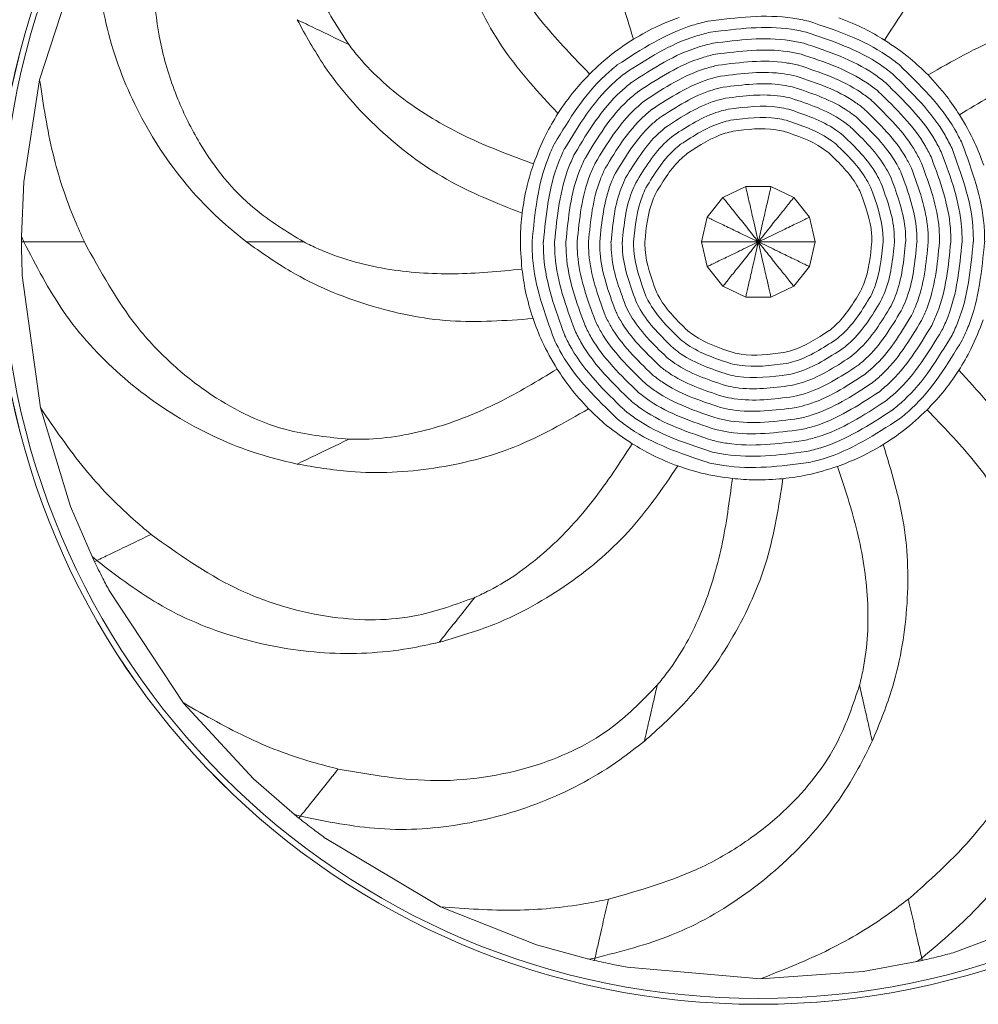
# Model space of a CAD drawing. Header units: millimetres. Extents: x -453 to 1924, y -67 to 428.
# Tile 36 of 88: x 287 to 322, y 373 to 408. Entities that reach past the tile are written whole.
import ezdxf

# ---------------------------------------------------------------- set-up
doc = ezdxf.new("R2010")
doc.units = ezdxf.units.MM

# ---------------------------------------------------------------- blocks, each defined once
blk = doc.blocks.new('Drawing View1')
at = {"color": 7, "linetype": 'Continuous', "lineweight": 18}
for p, q in [((375.586, 37.874), (374.106, 33.291)), ((374.106, 33.291), (373.544, 29.622)), ((373.458, 27.658), (373.544, 29.622)), ((399.545, 29.452), (398.726, 29.056)), ((400.455, 29.452), (399.545, 29.451)), ((401.275, 29.057), (400.455, 29.451)), ((398.725, 29.057), (398.159, 28.345)), ((401.842, 28.345), (401.274, 29.056)), ((398.158, 28.345), (397.956, 27.458)), ((402.045, 27.458), (401.841, 28.345)), ((373.458, 27.658), (373.457, 27.458)), ((373.457, 27.458), (373.543, 27.458)), ((373.458, 27.658), (373.543, 27.458)), ((397.955, 27.458), (398.159, 26.571)), ((401.842, 26.571), (402.044, 27.458)), ((373.484, 26.25), (374.139, 21.478)), ((398.158, 26.571), (398.726, 25.86)), ((401.275, 25.859), (401.841, 26.571)), ((398.725, 25.859), (399.545, 25.465)), ((400.455, 25.464), (401.274, 25.86)), ((399.545, 25.464), (400.455, 25.465)), ((374.14, 21.478), (375.225, 17.929)), ((376, 16.122), (375.225, 17.929)), ((376, 16.122), (376.164, 15.979)), ((376, 16.122), (376.086, 15.941)), ((376.164, 15.979), (376.086, 15.941)), ((376.635, 14.864), (379.295, 10.85)), ((379.295, 10.85), (381.813, 8.123)), ((383.295, 6.831), (381.813, 8.123)), ((383.295, 6.831), (383.505, 6.773)), ((383.295, 6.831), (383.451, 6.706)), ((383.451, 6.706), (383.505, 6.773)), ((384.413, 5.974), (388.551, 3.511)), ((407.078, 1.876), (411.585, 3.576)), ((388.552, 3.511), (392.003, 2.147)), ((393.899, 1.626), (392.003, 2.147)), ((393.899, 1.626), (394.113, 1.665)), ((393.899, 1.626), (394.094, 1.58)), ((394.113, 1.665), (394.094, 1.581)), ((405.711, 1.537), (403.777, 1.183)), ((405.711, 1.537), (405.887, 1.665)), ((405.711, 1.537), (405.906, 1.58)), ((405.887, 1.665), (405.906, 1.581)), ((395.278, 1.338), (400.076, 0.915)), ((400.076, 0.915), (403.777, 1.183))]:
    blk.add_line(p, q, dxfattribs=at)
for radius in [27.458, 27.457, 27.249]:
    blk.add_circle((400, 27.458), radius, dxfattribs=at)
for points, knots in [([(384.861, 46.442), (384.397, 45.336), (383.683, 43.633), (383.35, 41.221), (383.372, 38.966), (383.897, 36.643), (384.855, 35.165), (385.245, 34.562)], [0, 0, 0, 0, 0.286419, 0.440929, 0.581938, 0.829503, 1, 1, 1, 1]), ([(395.896, 45.438), (395.651, 44.844), (395.019, 43.314), (394.56, 40.672), (394.626, 37.614), (395.209, 35.71), (395.5, 34.758)], [0, 0, 0, 0, 0.174623, 0.449768, 0.72491, 1, 1, 1, 1]), ([(388.501, 41.877), (388.538, 41.235), (388.633, 39.582), (389.365, 37.003), (390.751, 34.277), (392.103, 32.814), (392.778, 32.083)], [0, 0, 0, 0, 0.174623, 0.449768, 0.72491, 1, 1, 1, 1]), ([(389.789, 40.261), (389.83, 40.072), (390.051, 39.067), (390.782, 37.34), (392.207, 35.281), (393.353, 34.093), (393.922, 33.503)], [0, 0, 0, 0, 0.073293, 0.391157, 0.697324, 1, 1, 1, 1]), ([(410.209, 40.262), (410.035, 40.18), (409.104, 39.741), (407.583, 38.644), (405.893, 36.797), (404.99, 35.415), (404.541, 34.728)], [0, 0, 0, 0, 0.073293, 0.391157, 0.697324, 1, 1, 1, 1]), ([(376.164, 38.937), (376.188, 37.971), (376.24, 35.965), (377.123, 33.071), (378.6, 30.387), (380.195, 28.563), (381.269, 27.692), (381.557, 27.458)], [0, 0, 0, 0, 0.216499, 0.4491823, 0.6818988, 0.9146518, 1, 1, 1, 1]), ([(378.123, 37.993), (378.185, 36.795), (378.28, 34.952), (379.027, 32.634), (380.026, 30.612), (381.507, 28.746), (383.011, 27.83), (383.624, 27.457)], [0, 0, 0, 0, 0.286419, 0.440929, 0.581938, 0.829503, 1, 1, 1, 1]), ([(395.5, 34.758), (395.795, 34.927), (396.324, 35.231), (396.894, 35.446), (397.147, 35.541)], [0, 0, 0, 0, 0.556807, 1, 1, 1, 1]), ([(398.186, 35.404), (399.213, 35.536), (400.434, 35.693), (401.625, 35.447), (401.815, 35.408)], [0, 0, 0, 0, 0.841056, 1, 1, 1, 1]), ([(402.902, 35.528), (403.218, 35.403), (403.785, 35.178), (404.308, 34.867), (404.541, 34.728)], [0, 0, 0, 0, 0.5568074, 1, 1, 1, 1]), ([(416.616, 35.46), (415.982, 35.567), (414.35, 35.842), (411.672, 35.702), (408.706, 34.958), (406.979, 33.965), (406.116, 33.469)], [0, 0, 0, 0, 0.174623, 0.449768, 0.72491, 1, 1, 1, 1]), ([(383.384, 35.46), (383.696, 34.898), (384.498, 33.45), (386.277, 31.444), (388.709, 29.588), (390.561, 28.857), (391.487, 28.491)], [0, 0, 0, 0, 0.174623, 0.449768, 0.72491, 1, 1, 1, 1]), ([(383.384, 35.46), (383.596, 35.358), (383.984, 35.171), (384.615, 34.867), (385.039, 34.663), (385.249, 34.562)], [0, 0, 0, 0, 0.379847, 0.692841, 1, 1, 1, 1]), ([(394.919, 33.83), (395.786, 34.395), (396.818, 35.066), (397.998, 35.361), (398.185, 35.408)], [0, 0, 0, 0, 0.841056, 1, 1, 1, 1]), ([(398.277, 35.008), (399.253, 35.133), (400.413, 35.283), (401.544, 35.049), (401.724, 35.012)], [0, 0, 0, 0, 0.841056, 1, 1, 1, 1]), ([(401.814, 35.404), (402.796, 35.077), (403.964, 34.689), (404.931, 33.951), (405.084, 33.833)], [0, 0, 0, 0, 0.841056, 1, 1, 1, 1]), ([(393.922, 33.503), (394.198, 33.764), (394.689, 34.227), (395.254, 34.597), (395.5, 34.758)], [0, 0, 0, 0, 0.563133, 1, 1, 1, 1]), ([(395.172, 33.512), (395.996, 34.049), (396.977, 34.687), (398.098, 34.967), (398.276, 35.012)], [0, 0, 0, 0, 0.841056, 1, 1, 1, 1]), ([(398.367, 34.612), (399.292, 34.731), (400.391, 34.872), (401.463, 34.651), (401.634, 34.615)], [0, 0, 0, 0, 0.841056, 1, 1, 1, 1]), ([(401.723, 35.008), (402.657, 34.697), (403.767, 34.329), (404.685, 33.627), (404.831, 33.516)], [0, 0, 0, 0, 0.841056, 1, 1, 1, 1]), ([(385.245, 34.562), (385.364, 34.41), (385.999, 33.6), (387.407, 32.362), (389.584, 31.125), (391.132, 30.552), (391.901, 30.267)], [0, 0, 0, 0, 0.073293, 0.391157, 0.697324, 1, 1, 1, 1]), ([(395.425, 33.195), (396.206, 33.703), (397.136, 34.308), (398.198, 34.573), (398.366, 34.615)], [0, 0, 0, 0, 0.841056, 1, 1, 1, 1]), ([(398.458, 34.216), (399.331, 34.328), (400.369, 34.462), (401.382, 34.252), (401.543, 34.219)], [0, 0, 0, 0, 0.841056, 1, 1, 1, 1]), ([(401.633, 34.612), (402.517, 34.318), (403.569, 33.968), (404.439, 33.304), (404.577, 33.198)], [0, 0, 0, 0, 0.841056, 1, 1, 1, 1]), ([(404.541, 34.728), (404.857, 34.517), (405.418, 34.142), (405.904, 33.674), (406.116, 33.469)], [0, 0, 0, 0, 0.563133, 1, 1, 1, 1]), ([(414.754, 34.564), (414.561, 34.566), (413.532, 34.575), (411.686, 34.246), (409.361, 33.315), (407.948, 32.462), (407.245, 32.038)], [0, 0, 0, 0, 0.073293, 0.391157, 0.697324, 1, 1, 1, 1]), ([(395.678, 32.877), (396.417, 33.357), (397.294, 33.928), (398.297, 34.179), (398.457, 34.219)], [0, 0, 0, 0, 0.841056, 1, 1, 1, 1]), ([(401.542, 34.216), (402.378, 33.938), (403.372, 33.608), (404.193, 32.98), (404.324, 32.88)], [0, 0, 0, 0, 0.841056, 1, 1, 1, 1]), ([(392.657, 30.994), (393.194, 31.88), (393.832, 32.932), (394.767, 33.71), (394.916, 33.833)], [0, 0, 0, 0, 0.841056, 1, 1, 1, 1]), ([(395.932, 32.56), (396.627, 33.012), (397.453, 33.549), (398.397, 33.785), (398.547, 33.823)], [0, 0, 0, 0, 0.841056, 1, 1, 1, 1]), ([(398.548, 33.82), (399.37, 33.925), (400.348, 34.051), (401.301, 33.854), (401.453, 33.823)], [0, 0, 0, 0, 0.8410559, 1, 1, 1, 1]), ([(401.452, 33.82), (402.239, 33.558), (403.174, 33.247), (403.948, 32.656), (404.071, 32.562)], [0, 0, 0, 0, 0.841056, 1, 1, 1, 1]), ([(405.081, 33.83), (405.825, 33.109), (406.709, 32.253), (407.259, 31.168), (407.347, 30.996)], [0, 0, 0, 0, 0.841056, 1, 1, 1, 1]), ([(392.778, 32.083), (392.97, 32.363), (393.315, 32.866), (393.736, 33.307), (393.922, 33.503)], [0, 0, 0, 0, 0.556807, 1, 1, 1, 1]), ([(393.023, 30.818), (393.533, 31.659), (394.14, 32.659), (395.028, 33.398), (395.169, 33.516)], [0, 0, 0, 0, 0.841056, 1, 1, 1, 1]), ([(396.185, 32.242), (396.837, 32.666), (397.611, 33.17), (398.497, 33.391), (398.638, 33.427)], [0, 0, 0, 0, 0.841056, 1, 1, 1, 1]), ([(398.638, 33.423), (399.409, 33.523), (400.326, 33.641), (401.22, 33.456), (401.362, 33.427)], [0, 0, 0, 0, 0.841056, 1, 1, 1, 1]), ([(401.362, 33.423), (402.099, 33.178), (402.976, 32.887), (403.702, 32.333), (403.817, 32.245)], [0, 0, 0, 0, 0.841056, 1, 1, 1, 1]), ([(404.828, 33.512), (405.535, 32.828), (406.375, 32.014), (406.898, 30.984), (406.981, 30.82)], [0, 0, 0, 0, 0.841056, 1, 1, 1, 1]), ([(406.116, 33.469), (406.346, 33.22), (406.76, 32.772), (407.096, 32.264), (407.245, 32.038)], [0, 0, 0, 0, 0.556807, 1, 1, 1, 1]), ([(374.109, 33.29), (374.244, 32.396), (374.505, 30.671), (375.143, 28.738), (375.603, 27.716), (375.719, 27.458)], [0, 0, 0, 0, 0.445572, 0.860009, 1, 1, 1, 1]), ([(393.389, 30.642), (393.873, 31.439), (394.447, 32.386), (395.289, 33.087), (395.423, 33.198)], [0, 0, 0, 0, 0.841056, 1, 1, 1, 1]), ([(396.438, 31.924), (397.047, 32.32), (397.77, 32.791), (398.597, 32.998), (398.728, 33.03)], [0, 0, 0, 0, 0.841056, 1, 1, 1, 1]), ([(398.729, 33.027), (399.449, 33.12), (400.305, 33.23), (401.139, 33.058), (401.272, 33.03)], [0, 0, 0, 0, 0.841056, 1, 1, 1, 1]), ([(401.271, 33.027), (401.96, 32.799), (402.779, 32.526), (403.456, 32.009), (403.564, 31.927)], [0, 0, 0, 0, 0.841056, 1, 1, 1, 1]), ([(404.575, 33.195), (405.244, 32.546), (406.04, 31.775), (406.536, 30.799), (406.614, 30.643)], [0, 0, 0, 0, 0.841056, 1, 1, 1, 1]), ([(393.755, 30.465), (394.212, 31.218), (394.755, 32.114), (395.55, 32.775), (395.676, 32.88)], [0, 0, 0, 0, 0.841056, 1, 1, 1, 1]), ([(396.692, 31.607), (397.257, 31.974), (397.928, 32.411), (398.696, 32.604), (398.819, 32.634)], [0, 0, 0, 0, 0.841056, 1, 1, 1, 1]), ([(398.819, 32.631), (399.488, 32.717), (400.283, 32.82), (401.058, 32.66), (401.181, 32.634)], [0, 0, 0, 0, 0.841056, 1, 1, 1, 1]), ([(401.181, 32.631), (401.821, 32.419), (402.581, 32.166), (403.21, 31.685), (403.31, 31.609)], [0, 0, 0, 0, 0.841056, 1, 1, 1, 1]), ([(404.322, 32.877), (404.954, 32.264), (405.706, 31.536), (406.174, 30.614), (406.248, 30.467)], [0, 0, 0, 0, 0.841056, 1, 1, 1, 1]), ([(394.121, 30.289), (394.551, 30.998), (395.062, 31.841), (395.811, 32.463), (395.929, 32.562)], [0, 0, 0, 0, 0.8410559, 1, 1, 1, 1]), ([(398.91, 32.235), (399.527, 32.315), (400.261, 32.409), (400.977, 32.261), (401.091, 32.238)], [0, 0, 0, 0, 0.841056, 1, 1, 1, 1]), ([(404.068, 32.56), (404.664, 31.983), (405.372, 31.297), (405.812, 30.429), (405.882, 30.291)], [0, 0, 0, 0, 0.841056, 1, 1, 1, 1]), ([(391.901, 30.267), (392.037, 30.622), (392.278, 31.253), (392.626, 31.83), (392.778, 32.083)], [0, 0, 0, 0, 0.563133, 1, 1, 1, 1]), ([(394.487, 30.113), (394.89, 30.778), (395.37, 31.568), (396.071, 32.152), (396.183, 32.245)], [0, 0, 0, 0, 0.841056, 1, 1, 1, 1]), ([(394.853, 29.937), (395.229, 30.557), (395.677, 31.295), (396.332, 31.84), (396.436, 31.927)], [0, 0, 0, 0, 0.841056, 1, 1, 1, 1]), ([(396.945, 31.289), (397.467, 31.629), (398.087, 32.032), (398.796, 32.21), (398.909, 32.238)], [0, 0, 0, 0, 0.841056, 1, 1, 1, 1]), ([(399, 31.839), (399.566, 31.912), (400.24, 31.999), (400.896, 31.863), (401.001, 31.842)], [0, 0, 0, 0, 0.841056, 1, 1, 1, 1]), ([(401.09, 32.235), (401.681, 32.039), (402.384, 31.806), (402.965, 31.362), (403.057, 31.291)], [0, 0, 0, 0, 0.841056, 1, 1, 1, 1]), ([(403.562, 31.924), (404.083, 31.419), (404.703, 30.819), (405.088, 30.059), (405.15, 29.938)], [0, 0, 0, 0, 0.841056, 1, 1, 1, 1]), ([(403.815, 32.242), (404.373, 31.701), (405.037, 31.058), (405.45, 30.244), (405.516, 30.114)], [0, 0, 0, 0, 0.841056, 1, 1, 1, 1]), ([(407.245, 32.038), (407.439, 31.711), (407.781, 31.129), (408.016, 30.497), (408.118, 30.221)], [0, 0, 0, 0, 0.563133, 1, 1, 1, 1]), ([(395.219, 29.76), (395.569, 30.337), (395.984, 31.022), (396.593, 31.528), (396.69, 31.609)], [0, 0, 0, 0, 0.841056, 1, 1, 1, 1]), ([(397.198, 30.972), (397.677, 31.283), (398.246, 31.653), (398.896, 31.816), (398.999, 31.842)], [0, 0, 0, 0, 0.841056, 1, 1, 1, 1]), ([(399.09, 31.443), (399.605, 31.509), (400.218, 31.588), (400.815, 31.465), (400.91, 31.445)], [0, 0, 0, 0, 0.841056, 1, 1, 1, 1]), ([(401, 31.839), (401.542, 31.659), (402.186, 31.445), (402.719, 31.038), (402.803, 30.973)], [0, 0, 0, 0, 0.841056, 1, 1, 1, 1]), ([(403.308, 31.607), (403.793, 31.138), (404.368, 30.58), (404.727, 29.874), (404.783, 29.762)], [0, 0, 0, 0, 0.841056, 1, 1, 1, 1]), ([(395.585, 29.584), (395.908, 30.116), (396.292, 30.749), (396.854, 31.217), (396.943, 31.291)], [0, 0, 0, 0, 0.841056, 1, 1, 1, 1]), ([(397.451, 30.654), (397.887, 30.937), (398.404, 31.274), (398.996, 31.422), (399.09, 31.445)], [0, 0, 0, 0, 0.841056, 1, 1, 1, 1]), ([(400.91, 31.443), (401.402, 31.279), (401.988, 31.085), (402.473, 30.714), (402.55, 30.656)], [0, 0, 0, 0, 0.841056, 1, 1, 1, 1]), ([(403.055, 31.289), (403.502, 30.856), (404.034, 30.341), (404.365, 29.689), (404.417, 29.585)], [0, 0, 0, 0, 0.841056, 1, 1, 1, 1]), ([(391.85, 27.458), (391.95, 28.489), (392.068, 29.714), (392.573, 30.82), (392.653, 30.996)], [0, 0, 0, 0, 0.841056, 1, 1, 1, 1]), ([(395.951, 29.408), (396.247, 29.896), (396.599, 30.476), (397.115, 30.905), (397.197, 30.973)], [0, 0, 0, 0, 0.841056, 1, 1, 1, 1]), ([(402.802, 30.972), (403.212, 30.574), (403.699, 30.102), (404.003, 29.504), (404.051, 29.409)], [0, 0, 0, 0, 0.841056, 1, 1, 1, 1]), ([(407.343, 30.994), (407.7, 30.022), (408.125, 28.867), (408.15, 27.651), (408.154, 27.458)], [0, 0, 0, 0, 0.841056, 1, 1, 1, 1]), ([(392.256, 27.458), (392.351, 28.437), (392.463, 29.602), (392.943, 30.653), (393.019, 30.82)], [0, 0, 0, 0, 0.841056, 1, 1, 1, 1]), ([(392.662, 27.458), (392.752, 28.386), (392.859, 29.489), (393.313, 30.485), (393.385, 30.643)], [0, 0, 0, 0, 0.841056, 1, 1, 1, 1]), ([(396.317, 29.232), (396.586, 29.676), (396.907, 30.204), (397.375, 30.594), (397.45, 30.656)], [0, 0, 0, 0, 0.841056, 1, 1, 1, 1]), ([(402.549, 30.654), (402.922, 30.293), (403.365, 29.863), (403.641, 29.319), (403.685, 29.233)], [0, 0, 0, 0, 0.841056, 1, 1, 1, 1]), ([(406.611, 30.642), (406.933, 29.767), (407.315, 28.726), (407.338, 27.632), (407.342, 27.458)], [0, 0, 0, 0, 0.841056, 1, 1, 1, 1]), ([(406.977, 30.818), (407.316, 29.895), (407.72, 28.797), (407.744, 27.642), (407.748, 27.458)], [0, 0, 0, 0, 0.841056, 1, 1, 1, 1]), ([(391.487, 28.491), (391.539, 28.827), (391.631, 29.43), (391.818, 30.01), (391.901, 30.267)], [0, 0, 0, 0, 0.556807, 1, 1, 1, 1]), ([(393.069, 27.458), (393.153, 28.335), (393.254, 29.377), (393.683, 30.317), (393.752, 30.467)], [0, 0, 0, 0, 0.841056, 1, 1, 1, 1]), ([(393.475, 27.458), (393.555, 28.283), (393.65, 29.264), (394.054, 30.15), (394.118, 30.291)], [0, 0, 0, 0, 0.8410559, 1, 1, 1, 1]), ([(405.879, 30.289), (406.165, 29.511), (406.505, 28.586), (406.525, 27.613), (406.529, 27.458)], [0, 0, 0, 0, 0.841056, 1, 1, 1, 1]), ([(406.245, 30.465), (406.549, 29.639), (406.91, 28.656), (406.932, 27.622), (406.935, 27.458)], [0, 0, 0, 0, 0.841056, 1, 1, 1, 1]), ([(393.881, 27.458), (393.956, 28.232), (394.045, 29.152), (394.424, 29.982), (394.484, 30.114)], [0, 0, 0, 0, 0.841056, 1, 1, 1, 1]), ([(394.287, 27.458), (394.357, 28.18), (394.44, 29.039), (394.794, 29.815), (394.85, 29.938)], [0, 0, 0, 0, 0.841056, 1, 1, 1, 1]), ([(405.147, 29.937), (405.397, 29.255), (405.695, 28.446), (405.713, 27.593), (405.716, 27.458)], [0, 0, 0, 0, 0.841056, 1, 1, 1, 1]), ([(405.513, 30.113), (405.781, 29.383), (406.1, 28.516), (406.119, 27.603), (406.122, 27.458)], [0, 0, 0, 0, 0.8410559, 1, 1, 1, 1]), ([(394.694, 27.458), (394.759, 28.129), (394.836, 28.927), (395.164, 29.647), (395.217, 29.762)], [0, 0, 0, 0, 0.841056, 1, 1, 1, 1]), ([(395.1, 27.458), (395.16, 28.078), (395.231, 28.814), (395.534, 29.48), (395.583, 29.585)], [0, 0, 0, 0, 0.841056, 1, 1, 1, 1]), ([(399.545, 29.452), (399.546, 29.447), (399.548, 29.437), (399.57, 29.34), (399.624, 29.105), (399.7, 28.772), (399.782, 28.413), (399.877, 27.998), (399.95, 27.678), (400, 27.458), (400, 27.458)], [0, 0, 0, 0, 0.052633, 0.118039, 0.225876, 0.449947, 0.581479, 0.712946, 0.999958, 1, 1, 1, 1]), ([(400.455, 29.452), (400.454, 29.447), (400.452, 29.437), (400.43, 29.34), (400.376, 29.105), (400.3, 28.772), (400.218, 28.413), (400.123, 27.998), (400.05, 27.678), (400, 27.458), (400, 27.458)], [0, 0, 0, 0, 0.052633, 0.118039, 0.225876, 0.449947, 0.581479, 0.712946, 0.999958, 1, 1, 1, 1]), ([(404.415, 29.584), (404.63, 29), (404.885, 28.305), (404.9, 27.574), (404.903, 27.458)], [0, 0, 0, 0, 0.841056, 1, 1, 1, 1]), ([(404.781, 29.76), (405.014, 29.128), (405.29, 28.375), (405.307, 27.584), (405.309, 27.458)], [0, 0, 0, 0, 0.841056, 1, 1, 1, 1]), ([(395.506, 27.458), (395.561, 28.026), (395.626, 28.702), (395.905, 29.312), (395.949, 29.409)], [0, 0, 0, 0, 0.841056, 1, 1, 1, 1]), ([(395.912, 27.458), (395.962, 27.975), (396.022, 28.59), (396.275, 29.144), (396.315, 29.233)], [0, 0, 0, 0, 0.841056, 1, 1, 1, 1]), ([(403.683, 29.232), (403.862, 28.744), (404.075, 28.165), (404.088, 27.555), (404.09, 27.458)], [0, 0, 0, 0, 0.841056, 1, 1, 1, 1]), ([(404.049, 29.408), (404.246, 28.872), (404.48, 28.235), (404.494, 27.565), (404.496, 27.458)], [0, 0, 0, 0, 0.841056, 1, 1, 1, 1]), ([(398.725, 29.057), (398.728, 29.053), (398.735, 29.045), (398.796, 28.967), (398.947, 28.779), (399.159, 28.512), (399.389, 28.224), (399.655, 27.891), (399.86, 27.634), (400, 27.458), (400, 27.458)], [0, 0, 0, 0, 0.052633, 0.118039, 0.225876, 0.449947, 0.581479, 0.712946, 0.999958, 1, 1, 1, 1]), ([(401.275, 29.057), (401.272, 29.053), (401.265, 29.045), (401.204, 28.967), (401.053, 28.779), (400.841, 28.512), (400.611, 28.224), (400.345, 27.891), (400.14, 27.634), (400, 27.458), (400, 27.458)], [0, 0, 0, 0, 0.052633, 0.118039, 0.225876, 0.449947, 0.581479, 0.712946, 0.999958, 1, 1, 1, 1]), ([(391.485, 26.475), (391.453, 26.854), (391.396, 27.526), (391.459, 28.198), (391.487, 28.491)], [0, 0, 0, 0, 0.563133, 1, 1, 1, 1]), ([(398.158, 28.345), (398.162, 28.343), (398.172, 28.339), (398.261, 28.296), (398.478, 28.191), (398.785, 28.043), (399.118, 27.883), (399.501, 27.698), (399.797, 27.556), (400, 27.458), (400, 27.458)], [0, 0, 0, 0, 0.052633, 0.118039, 0.225876, 0.449947, 0.581479, 0.712946, 0.999958, 1, 1, 1, 1]), ([(401.842, 28.345), (401.838, 28.343), (401.828, 28.339), (401.739, 28.296), (401.522, 28.191), (401.215, 28.043), (400.882, 27.883), (400.499, 27.698), (400.203, 27.556), (400, 27.458), (400, 27.458)], [0, 0, 0, 0, 0.052633, 0.118039, 0.225876, 0.449947, 0.581479, 0.712946, 0.999958, 1, 1, 1, 1]), ([(373.457, 27.458), (373.458, 27.232), (373.461, 26.829), (373.477, 26.427), (373.484, 26.25)], [0, 0, 0, 0, 0.559723, 1, 1, 1, 1]), ([(373.543, 27.458), (373.985, 26.598), (374.902, 24.814), (376.953, 22.589), (379.448, 20.812), (381.677, 19.861), (383.023, 19.542), (383.384, 19.456)], [0, 0, 0, 0, 0.216499, 0.449182, 0.681899, 0.914652, 1, 1, 1, 1]), ([(375.72, 27.458), (375.43, 27.458), (374.936, 27.458), (374.254, 27.458), (373.78, 27.458), (373.543, 27.458)], [0, 0, 0, 0, 0.415711, 0.708053, 1, 1, 1, 1]), ([(375.719, 27.458), (376.294, 26.406), (377.18, 24.786), (378.858, 23.022), (380.636, 21.633), (382.779, 20.595), (384.532, 20.422), (385.246, 20.352)], [0, 0, 0, 0, 0.2864192, 0.4409287, 0.5819378, 0.8295033, 1, 1, 1, 1]), ([(381.557, 27.458), (382.082, 27.087), (383.434, 26.131), (385.907, 25.095), (388.903, 24.478), (390.889, 24.623), (391.882, 24.695)], [0, 0, 0, 0, 0.1746232, 0.4497682, 0.7249098, 1, 1, 1, 1]), ([(383.628, 27.458), (383.342, 27.458), (382.82, 27.458), (382.132, 27.458), (381.748, 27.458), (381.558, 27.458)], [0, 0, 0, 0, 0.3776885, 0.6906583, 1, 1, 1, 1]), ([(383.624, 27.457), (383.797, 27.372), (384.721, 26.917), (386.526, 26.412), (389.025, 26.243), (390.668, 26.398), (391.485, 26.475)], [0, 0, 0, 0, 0.073293, 0.391157, 0.697324, 1, 1, 1, 1]), ([(392.657, 23.922), (392.3, 24.894), (391.875, 26.049), (391.85, 27.265), (391.846, 27.458)], [0, 0, 0, 0, 0.841056, 1, 1, 1, 1]), ([(393.023, 24.098), (392.684, 25.021), (392.28, 26.119), (392.256, 27.274), (392.252, 27.458)], [0, 0, 0, 0, 0.841056, 1, 1, 1, 1]), ([(393.389, 24.274), (393.067, 25.149), (392.685, 26.19), (392.662, 27.284), (392.658, 27.458)], [0, 0, 0, 0, 0.841056, 1, 1, 1, 1]), ([(393.755, 24.451), (393.451, 25.277), (393.09, 26.26), (393.068, 27.294), (393.065, 27.458)], [0, 0, 0, 0, 0.841056, 1, 1, 1, 1]), ([(394.121, 24.627), (393.835, 25.405), (393.495, 26.33), (393.475, 27.303), (393.471, 27.458)], [0, 0, 0, 0, 0.841056, 1, 1, 1, 1]), ([(394.487, 24.803), (394.219, 25.533), (393.9, 26.4), (393.881, 27.313), (393.878, 27.458)], [0, 0, 0, 0, 0.841056, 1, 1, 1, 1]), ([(394.853, 24.979), (394.603, 25.661), (394.305, 26.47), (394.287, 27.323), (394.284, 27.458)], [0, 0, 0, 0, 0.841056, 1, 1, 1, 1]), ([(395.219, 25.156), (394.986, 25.788), (394.71, 26.541), (394.693, 27.332), (394.691, 27.458)], [0, 0, 0, 0, 0.841056, 1, 1, 1, 1]), ([(395.585, 25.332), (395.37, 25.916), (395.115, 26.611), (395.1, 27.342), (395.097, 27.458)], [0, 0, 0, 0, 0.841056, 1, 1, 1, 1]), ([(395.951, 25.508), (395.754, 26.044), (395.52, 26.681), (395.506, 27.351), (395.504, 27.458)], [0, 0, 0, 0, 0.841056, 1, 1, 1, 1]), ([(396.317, 25.684), (396.138, 26.172), (395.925, 26.751), (395.912, 27.361), (395.91, 27.458)], [0, 0, 0, 0, 0.841056, 1, 1, 1, 1]), ([(397.955, 27.458), (397.96, 27.458), (397.971, 27.458), (398.069, 27.458), (398.311, 27.458), (398.652, 27.458), (399.021, 27.458), (399.446, 27.458), (399.775, 27.458), (400, 27.458), (400, 27.458)], [0, 0, 0, 0, 0.052633, 0.118039, 0.225876, 0.449947, 0.581479, 0.712946, 0.999958, 1, 1, 1, 1]), ([(398.158, 26.571), (398.162, 26.573), (398.172, 26.577), (398.261, 26.62), (398.478, 26.725), (398.785, 26.873), (399.118, 27.033), (399.501, 27.218), (399.797, 27.36), (400, 27.458), (400, 27.458)], [0, 0, 0, 0, 0.052633, 0.118039, 0.225876, 0.449947, 0.581479, 0.712946, 0.999958, 1, 1, 1, 1]), ([(398.725, 25.859), (398.728, 25.863), (398.735, 25.871), (398.796, 25.949), (398.947, 26.137), (399.159, 26.404), (399.389, 26.692), (399.655, 27.025), (399.86, 27.282), (400, 27.458), (400, 27.458)], [0, 0, 0, 0, 0.052633, 0.118039, 0.225876, 0.449947, 0.581479, 0.712946, 0.999958, 1, 1, 1, 1]), ([(399.545, 25.464), (399.546, 25.469), (399.548, 25.479), (399.57, 25.576), (399.624, 25.811), (399.7, 26.144), (399.782, 26.503), (399.877, 26.918), (399.95, 27.239), (400, 27.458), (400, 27.458)], [0, 0, 0, 0, 0.052633, 0.118039, 0.225876, 0.449947, 0.581479, 0.712946, 0.999958, 1, 1, 1, 1]), ([(400.455, 25.464), (400.454, 25.469), (400.452, 25.479), (400.43, 25.576), (400.376, 25.811), (400.3, 26.144), (400.218, 26.503), (400.123, 26.918), (400.05, 27.239), (400, 27.458), (400, 27.458)], [0, 0, 0, 0, 0.0526328, 0.118039, 0.2258762, 0.4499472, 0.5814786, 0.7129465, 0.9999576, 1, 1, 1, 1]), ([(401.275, 25.859), (401.272, 25.863), (401.265, 25.871), (401.204, 25.949), (401.053, 26.137), (400.841, 26.404), (400.611, 26.692), (400.345, 27.025), (400.14, 27.282), (400, 27.458), (400, 27.458)], [0, 0, 0, 0, 0.052633, 0.118039, 0.225876, 0.449947, 0.581479, 0.712946, 0.999958, 1, 1, 1, 1]), ([(402.045, 27.458), (402.04, 27.458), (402.029, 27.458), (401.931, 27.458), (401.689, 27.458), (401.348, 27.458), (400.979, 27.458), (400.554, 27.458), (400.225, 27.458), (400, 27.458), (400, 27.458)], [0, 0, 0, 0, 0.052633, 0.118039, 0.225876, 0.449947, 0.581479, 0.712946, 0.999958, 1, 1, 1, 1]), ([(401.842, 26.571), (401.838, 26.573), (401.828, 26.577), (401.739, 26.62), (401.522, 26.725), (401.215, 26.873), (400.882, 27.033), (400.499, 27.218), (400.203, 27.36), (400, 27.458), (400, 27.458)], [0, 0, 0, 0, 0.052633, 0.118039, 0.225876, 0.449947, 0.581479, 0.712946, 0.999958, 1, 1, 1, 1]), ([(404.088, 27.458), (404.038, 26.941), (403.978, 26.326), (403.725, 25.772), (403.685, 25.683)], [0, 0, 0, 0, 0.841056, 1, 1, 1, 1]), ([(404.494, 27.458), (404.439, 26.89), (404.374, 26.214), (404.095, 25.604), (404.051, 25.507)], [0, 0, 0, 0, 0.841056, 1, 1, 1, 1]), ([(404.9, 27.458), (404.84, 26.838), (404.769, 26.102), (404.466, 25.436), (404.417, 25.331)], [0, 0, 0, 0, 0.841056, 1, 1, 1, 1]), ([(405.306, 27.458), (405.241, 26.787), (405.164, 25.989), (404.836, 25.269), (404.783, 25.154)], [0, 0, 0, 0, 0.841056, 1, 1, 1, 1]), ([(405.713, 27.458), (405.643, 26.736), (405.56, 25.877), (405.206, 25.101), (405.15, 24.978)], [0, 0, 0, 0, 0.841056, 1, 1, 1, 1]), ([(406.119, 27.458), (406.044, 26.684), (405.955, 25.764), (405.576, 24.934), (405.516, 24.802)], [0, 0, 0, 0, 0.841056, 1, 1, 1, 1]), ([(406.525, 27.458), (406.445, 26.633), (406.35, 25.652), (405.946, 24.766), (405.882, 24.625)], [0, 0, 0, 0, 0.841056, 1, 1, 1, 1]), ([(406.931, 27.458), (406.847, 26.582), (406.746, 25.539), (406.317, 24.599), (406.248, 24.449)], [0, 0, 0, 0, 0.841056, 1, 1, 1, 1]), ([(407.338, 27.458), (407.248, 26.53), (407.141, 25.427), (406.687, 24.431), (406.615, 24.273)], [0, 0, 0, 0, 0.841056, 1, 1, 1, 1]), ([(407.744, 27.458), (407.649, 26.479), (407.537, 25.314), (407.057, 24.263), (406.981, 24.096)], [0, 0, 0, 0, 0.841056, 1, 1, 1, 1]), ([(408.15, 27.458), (408.05, 26.427), (407.932, 25.202), (407.427, 24.096), (407.347, 23.92)], [0, 0, 0, 0, 0.841056, 1, 1, 1, 1]), ([(391.882, 24.695), (391.782, 25.02), (391.604, 25.603), (391.521, 26.207), (391.485, 26.475)], [0, 0, 0, 0, 0.556807, 1, 1, 1, 1]), ([(397.451, 24.262), (397.078, 24.624), (396.635, 25.053), (396.359, 25.597), (396.315, 25.683)], [0, 0, 0, 0, 0.8410558, 1, 1, 1, 1]), ([(403.683, 25.684), (403.414, 25.24), (403.093, 24.712), (402.625, 24.322), (402.55, 24.26)], [0, 0, 0, 0, 0.841056, 1, 1, 1, 1]), ([(396.945, 23.627), (396.498, 24.06), (395.966, 24.575), (395.635, 25.227), (395.583, 25.331)], [0, 0, 0, 0, 0.841056, 1, 1, 1, 1]), ([(397.198, 23.945), (396.788, 24.342), (396.301, 24.814), (395.997, 25.412), (395.949, 25.507)], [0, 0, 0, 0, 0.841056, 1, 1, 1, 1]), ([(404.049, 25.508), (403.753, 25.02), (403.401, 24.44), (402.885, 24.011), (402.803, 23.943)], [0, 0, 0, 0, 0.841056, 1, 1, 1, 1]), ([(404.415, 25.332), (404.092, 24.8), (403.708, 24.167), (403.146, 23.699), (403.057, 23.625)], [0, 0, 0, 0, 0.841056, 1, 1, 1, 1]), ([(396.438, 22.992), (395.917, 23.497), (395.297, 24.097), (394.912, 24.857), (394.85, 24.978)], [0, 0, 0, 0, 0.841056, 1, 1, 1, 1]), ([(396.692, 23.309), (396.207, 23.778), (395.632, 24.336), (395.273, 25.042), (395.217, 25.154)], [0, 0, 0, 0, 0.841056, 1, 1, 1, 1]), ([(404.781, 25.156), (404.431, 24.579), (404.016, 23.894), (403.407, 23.388), (403.31, 23.307)], [0, 0, 0, 0, 0.841056, 1, 1, 1, 1]), ([(405.147, 24.979), (404.771, 24.359), (404.323, 23.621), (403.668, 23.076), (403.564, 22.989)], [0, 0, 0, 0, 0.841056, 1, 1, 1, 1]), ([(392.755, 22.878), (392.561, 23.205), (392.219, 23.787), (391.984, 24.419), (391.882, 24.695)], [0, 0, 0, 0, 0.563133, 1, 1, 1, 1]), ([(395.932, 22.356), (395.336, 22.933), (394.628, 23.619), (394.188, 24.487), (394.118, 24.625)], [0, 0, 0, 0, 0.841056, 1, 1, 1, 1]), ([(396.185, 22.674), (395.627, 23.215), (394.963, 23.858), (394.55, 24.672), (394.484, 24.802)], [0, 0, 0, 0, 0.8410559, 1, 1, 1, 1]), ([(405.513, 24.803), (405.11, 24.138), (404.63, 23.348), (403.929, 22.764), (403.817, 22.672)], [0, 0, 0, 0, 0.8410559, 1, 1, 1, 1]), ([(405.879, 24.627), (405.449, 23.918), (404.938, 23.075), (404.189, 22.453), (404.071, 22.354)], [0, 0, 0, 0, 0.841056, 1, 1, 1, 1]), ([(408.099, 24.649), (407.963, 24.294), (407.722, 23.663), (407.374, 23.086), (407.222, 22.833)], [0, 0, 0, 0, 0.563133, 1, 1, 1, 1]), ([(395.425, 21.721), (394.756, 22.37), (393.96, 23.141), (393.464, 24.117), (393.386, 24.273)], [0, 0, 0, 0, 0.841056, 1, 1, 1, 1]), ([(395.678, 22.039), (395.046, 22.652), (394.294, 23.38), (393.826, 24.302), (393.752, 24.449)], [0, 0, 0, 0, 0.841056, 1, 1, 1, 1]), ([(399.09, 23.473), (398.598, 23.637), (398.012, 23.831), (397.527, 24.202), (397.45, 24.26)], [0, 0, 0, 0, 0.841056, 1, 1, 1, 1]), ([(402.549, 24.262), (402.113, 23.979), (401.596, 23.642), (401.004, 23.494), (400.91, 23.471)], [0, 0, 0, 0, 0.841056, 1, 1, 1, 1]), ([(406.245, 24.451), (405.788, 23.698), (405.245, 22.802), (404.45, 22.141), (404.324, 22.036)], [0, 0, 0, 0, 0.841056, 1, 1, 1, 1]), ([(406.611, 24.274), (406.127, 23.477), (405.553, 22.53), (404.711, 21.829), (404.577, 21.718)], [0, 0, 0, 0, 0.841056, 1, 1, 1, 1]), ([(394.919, 21.086), (394.175, 21.807), (393.291, 22.663), (392.741, 23.748), (392.653, 23.92)], [0, 0, 0, 0, 0.841056, 1, 1, 1, 1]), ([(395.172, 21.404), (394.465, 22.088), (393.625, 22.902), (393.102, 23.933), (393.019, 24.096)], [0, 0, 0, 0, 0.841056, 1, 1, 1, 1]), ([(399, 23.077), (398.458, 23.257), (397.814, 23.471), (397.281, 23.878), (397.197, 23.943)], [0, 0, 0, 0, 0.841056, 1, 1, 1, 1]), ([(402.802, 23.945), (402.323, 23.633), (401.754, 23.263), (401.104, 23.1), (401.001, 23.074)], [0, 0, 0, 0, 0.841056, 1, 1, 1, 1]), ([(406.977, 24.098), (406.467, 23.257), (405.86, 22.257), (404.972, 21.518), (404.831, 21.4)], [0, 0, 0, 0, 0.841056, 1, 1, 1, 1]), ([(407.343, 23.922), (406.806, 23.037), (406.168, 21.984), (405.233, 21.206), (405.084, 21.083)], [0, 0, 0, 0, 0.841056, 1, 1, 1, 1]), ([(398.91, 22.681), (398.319, 22.877), (397.616, 23.11), (397.035, 23.554), (396.943, 23.625)], [0, 0, 0, 0, 0.841056, 1, 1, 1, 1]), ([(400.91, 23.473), (400.395, 23.407), (399.782, 23.328), (399.185, 23.451), (399.09, 23.471)], [0, 0, 0, 0, 0.8410558, 1, 1, 1, 1]), ([(403.055, 23.627), (402.533, 23.287), (401.913, 22.884), (401.204, 22.706), (401.091, 22.678)], [0, 0, 0, 0, 0.841056, 1, 1, 1, 1]), ([(398.819, 22.285), (398.179, 22.497), (397.419, 22.75), (396.79, 23.231), (396.69, 23.307)], [0, 0, 0, 0, 0.8410559, 1, 1, 1, 1]), ([(401, 23.077), (400.434, 23.004), (399.76, 22.917), (399.104, 23.053), (398.999, 23.074)], [0, 0, 0, 0, 0.841056, 1, 1, 1, 1]), ([(403.308, 23.309), (402.743, 22.942), (402.072, 22.505), (401.304, 22.312), (401.181, 22.282)], [0, 0, 0, 0, 0.841056, 1, 1, 1, 1]), ([(385.246, 20.352), (385.439, 20.35), (386.468, 20.341), (388.314, 20.67), (390.639, 21.601), (392.052, 22.454), (392.755, 22.878)], [0, 0, 0, 0, 0.073293, 0.391157, 0.697324, 1, 1, 1, 1]), ([(393.884, 21.447), (393.654, 21.696), (393.24, 22.144), (392.904, 22.652), (392.755, 22.878)], [0, 0, 0, 0, 0.556807, 1, 1, 1, 1]), ([(398.729, 21.889), (398.04, 22.117), (397.221, 22.39), (396.544, 22.907), (396.436, 22.989)], [0, 0, 0, 0, 0.841056, 1, 1, 1, 1]), ([(403.562, 22.992), (402.953, 22.596), (402.23, 22.125), (401.403, 21.918), (401.272, 21.886)], [0, 0, 0, 0, 0.841056, 1, 1, 1, 1]), ([(407.222, 22.833), (407.03, 22.553), (406.685, 22.05), (406.264, 21.609), (406.078, 21.413)], [0, 0, 0, 0, 0.556807, 1, 1, 1, 1]), ([(411.499, 13.039), (411.462, 13.681), (411.367, 15.334), (410.635, 17.913), (409.249, 20.64), (407.897, 22.102), (407.222, 22.833)], [0, 0, 0, 0, 0.174623, 0.449768, 0.72491, 1, 1, 1, 1]), ([(398.548, 21.096), (397.761, 21.358), (396.826, 21.669), (396.052, 22.26), (395.929, 22.354)], [0, 0, 0, 0, 0.8410559, 1, 1, 1, 1]), ([(398.638, 21.493), (397.901, 21.738), (397.024, 22.029), (396.298, 22.583), (396.183, 22.671)], [0, 0, 0, 0, 0.841056, 1, 1, 1, 1]), ([(401.09, 22.681), (400.473, 22.601), (399.739, 22.507), (399.023, 22.655), (398.909, 22.678)], [0, 0, 0, 0, 0.841056, 1, 1, 1, 1]), ([(403.815, 22.674), (403.163, 22.25), (402.389, 21.746), (401.503, 21.525), (401.362, 21.489)], [0, 0, 0, 0, 0.841056, 1, 1, 1, 1]), ([(404.068, 22.356), (403.373, 21.904), (402.547, 21.367), (401.603, 21.131), (401.453, 21.093)], [0, 0, 0, 0, 0.841056, 1, 1, 1, 1]), ([(398.458, 20.7), (397.622, 20.978), (396.628, 21.308), (395.807, 21.936), (395.676, 22.036)], [0, 0, 0, 0, 0.841056, 1, 1, 1, 1]), ([(401.181, 22.285), (400.512, 22.199), (399.717, 22.096), (398.942, 22.256), (398.819, 22.282)], [0, 0, 0, 0, 0.841056, 1, 1, 1, 1]), ([(404.322, 22.039), (403.583, 21.559), (402.706, 20.988), (401.703, 20.737), (401.543, 20.697)], [0, 0, 0, 0, 0.841056, 1, 1, 1, 1]), ([(398.367, 20.304), (397.483, 20.598), (396.431, 20.948), (395.561, 21.613), (395.423, 21.718)], [0, 0, 0, 0, 0.841056, 1, 1, 1, 1]), ([(401.271, 21.889), (400.551, 21.796), (399.695, 21.686), (398.861, 21.858), (398.728, 21.886)], [0, 0, 0, 0, 0.841056, 1, 1, 1, 1]), ([(404.575, 21.721), (403.794, 21.213), (402.864, 20.608), (401.802, 20.343), (401.634, 20.301)], [0, 0, 0, 0, 0.841056, 1, 1, 1, 1]), ([(374.143, 21.479), (374.652, 20.732), (375.636, 19.291), (377.049, 17.826), (377.907, 17.105), (378.123, 16.923)], [0, 0, 0, 0, 0.445572, 0.860009, 1, 1, 1, 1]), ([(383.384, 19.456), (384.018, 19.349), (385.65, 19.074), (388.328, 19.214), (391.294, 19.958), (393.021, 20.951), (393.884, 21.447)], [0, 0, 0, 0, 0.174623, 0.449768, 0.72491, 1, 1, 1, 1]), ([(395.459, 20.188), (395.143, 20.399), (394.582, 20.774), (394.096, 21.242), (393.884, 21.447)], [0, 0, 0, 0, 0.563133, 1, 1, 1, 1]), ([(398.277, 19.908), (397.343, 20.219), (396.233, 20.587), (395.315, 21.289), (395.169, 21.4)], [0, 0, 0, 0, 0.841056, 1, 1, 1, 1]), ([(401.362, 21.493), (400.591, 21.393), (399.674, 21.275), (398.78, 21.46), (398.638, 21.489)], [0, 0, 0, 0, 0.841056, 1, 1, 1, 1]), ([(404.828, 21.404), (404.004, 20.867), (403.023, 20.229), (401.902, 19.949), (401.724, 19.904)], [0, 0, 0, 0, 0.841056, 1, 1, 1, 1]), ([(406.078, 21.413), (405.802, 21.152), (405.311, 20.689), (404.746, 20.319), (404.5, 20.158)], [0, 0, 0, 0, 0.5631331, 1, 1, 1, 1]), ([(410.211, 14.655), (410.17, 14.844), (409.949, 15.849), (409.218, 17.576), (407.793, 19.635), (406.647, 20.823), (406.078, 21.413)], [0, 0, 0, 0, 0.073293, 0.391157, 0.697324, 1, 1, 1, 1]), ([(398.186, 19.512), (397.204, 19.839), (396.036, 20.227), (395.069, 20.965), (394.916, 21.083)], [0, 0, 0, 0, 0.841056, 1, 1, 1, 1]), ([(401.452, 21.096), (400.63, 20.991), (399.652, 20.865), (398.699, 21.062), (398.547, 21.093)], [0, 0, 0, 0, 0.841056, 1, 1, 1, 1]), ([(405.081, 21.086), (404.214, 20.521), (403.182, 19.85), (402.002, 19.555), (401.815, 19.508)], [0, 0, 0, 0, 0.841056, 1, 1, 1, 1]), ([(401.542, 20.7), (400.669, 20.588), (399.631, 20.454), (398.618, 20.664), (398.457, 20.697)], [0, 0, 0, 0, 0.841056, 1, 1, 1, 1]), ([(383.384, 19.456), (383.596, 19.558), (383.984, 19.745), (384.615, 20.049), (385.039, 20.253), (385.249, 20.354)], [0, 0, 0, 0, 0.379847, 0.692841, 1, 1, 1, 1]), ([(401.633, 20.304), (400.708, 20.185), (399.609, 20.044), (398.537, 20.265), (398.366, 20.301)], [0, 0, 0, 0, 0.841056, 1, 1, 1, 1]), ([(389.791, 14.654), (389.965, 14.736), (390.896, 15.175), (392.417, 16.272), (394.107, 18.119), (395.01, 19.501), (395.459, 20.188)], [0, 0, 0, 0, 0.073293, 0.391157, 0.697324, 1, 1, 1, 1]), ([(397.098, 19.388), (396.782, 19.513), (396.215, 19.738), (395.692, 20.049), (395.459, 20.188)], [0, 0, 0, 0, 0.556807, 1, 1, 1, 1]), ([(401.723, 19.908), (400.747, 19.783), (399.587, 19.633), (398.456, 19.867), (398.276, 19.904)], [0, 0, 0, 0, 0.841056, 1, 1, 1, 1]), ([(404.5, 20.158), (404.205, 19.989), (403.676, 19.685), (403.106, 19.47), (402.853, 19.375)], [0, 0, 0, 0, 0.5568074, 1, 1, 1, 1]), ([(404.104, 9.478), (404.349, 10.072), (404.981, 11.602), (405.44, 14.244), (405.374, 17.302), (404.791, 19.206), (404.5, 20.158)], [0, 0, 0, 0, 0.174623, 0.449768, 0.72491, 1, 1, 1, 1]), ([(401.814, 19.512), (400.787, 19.38), (399.566, 19.223), (398.375, 19.469), (398.185, 19.508)], [0, 0, 0, 0, 0.841056, 1, 1, 1, 1]), ([(388.501, 13.039), (389.119, 13.218), (390.709, 13.678), (393.061, 14.966), (395.41, 16.924), (396.536, 18.567), (397.098, 19.388)], [0, 0, 0, 0, 0.174623, 0.449768, 0.72491, 1, 1, 1, 1]), ([(399.064, 18.937), (398.687, 18.991), (398.019, 19.085), (397.378, 19.296), (397.098, 19.388)], [0, 0, 0, 0, 0.563133, 1, 1, 1, 1]), ([(402.853, 19.375), (402.491, 19.26), (401.848, 19.055), (401.179, 18.967), (400.887, 18.929)], [0, 0, 0, 0, 0.563133, 1, 1, 1, 1]), ([(403.645, 11.493), (403.69, 11.68), (403.927, 12.682), (404.018, 14.555), (403.627, 17.028), (403.11, 18.596), (402.853, 19.375)], [0, 0, 0, 0, 0.073293, 0.391157, 0.697324, 1, 1, 1, 1]), ([(395.896, 9.478), (396.375, 9.907), (397.608, 11.012), (399.168, 13.192), (400.436, 15.976), (400.736, 17.944), (400.887, 18.929)], [0, 0, 0, 0, 0.174623, 0.449768, 0.72491, 1, 1, 1, 1]), ([(396.357, 11.492), (396.479, 11.642), (397.127, 12.441), (398.021, 14.089), (398.742, 16.487), (398.957, 18.124), (399.064, 18.937)], [0, 0, 0, 0, 0.073293, 0.391157, 0.697324, 1, 1, 1, 1]), ([(400.887, 18.929), (400.548, 18.904), (399.94, 18.86), (399.333, 18.914), (399.064, 18.937)], [0, 0, 0, 0, 0.556807, 1, 1, 1, 1]), ([(376.164, 15.979), (376.319, 16.054), (376.771, 16.272), (377.381, 16.565), (377.878, 16.805), (378.125, 16.924)], [0, 0, 0, 0, 0.209595, 0.608385, 1, 1, 1, 1]), ([(378.123, 16.923), (379.098, 16.224), (380.599, 15.149), (382.877, 14.288), (385.081, 13.808), (387.463, 13.803), (389.116, 14.407), (389.791, 14.654)], [0, 0, 0, 0, 0.286419, 0.440929, 0.581938, 0.829503, 1, 1, 1, 1]), ([(376.164, 15.979), (376.935, 15.396), (378.535, 14.186), (381.348, 13.072), (384.367, 12.553), (386.788, 12.663), (388.139, 12.96), (388.501, 13.039)], [0, 0, 0, 0, 0.216499, 0.449182, 0.681899, 0.914652, 1, 1, 1, 1]), ([(376.086, 15.941), (376.185, 15.739), (376.362, 15.377), (376.551, 15.021), (376.634, 14.864)], [0, 0, 0, 0, 0.559723, 1, 1, 1, 1]), ([(389.792, 14.658), (389.614, 14.435), (389.288, 14.026), (388.859, 13.488), (388.62, 13.188), (388.501, 13.039)], [0, 0, 0, 0, 0.377689, 0.690658, 1, 1, 1, 1]), ([(405.403, 3.786), (406.301, 4.581), (407.683, 5.805), (409.03, 7.833), (409.988, 9.875), (410.523, 12.196), (410.302, 13.943), (410.211, 14.655)], [0, 0, 0, 0, 0.286419, 0.440929, 0.581938, 0.829503, 1, 1, 1, 1]), ([(405.887, 1.665), (406.627, 2.287), (408.163, 3.578), (409.875, 6.072), (411.052, 8.901), (411.484, 11.285), (411.496, 12.668), (411.499, 13.039)], [0, 0, 0, 0, 0.216499, 0.4491823, 0.6818988, 0.9146518, 1, 1, 1, 1]), ([(384.861, 8.474), (386.042, 8.268), (387.861, 7.951), (390.287, 8.162), (392.481, 8.687), (394.629, 9.715), (395.857, 10.978), (396.357, 11.492)], [0, 0, 0, 0, 0.286419, 0.440929, 0.581938, 0.829503, 1, 1, 1, 1]), ([(394.597, 3.786), (395.751, 4.112), (397.527, 4.616), (399.621, 5.859), (401.37, 7.283), (402.859, 9.142), (403.417, 10.812), (403.645, 11.493)], [0, 0, 0, 0, 0.286419, 0.440929, 0.581938, 0.829503, 1, 1, 1, 1]), ([(395.896, 9.478), (395.949, 9.708), (396.044, 10.127), (396.2, 10.81), (396.305, 11.269), (396.357, 11.496)], [0, 0, 0, 0, 0.379847, 0.692841, 1, 1, 1, 1]), ([(404.104, 9.478), (404.051, 9.708), (403.956, 10.127), (403.8, 10.81), (403.695, 11.269), (403.643, 11.496)], [0, 0, 0, 0, 0.379847, 0.692841, 1, 1, 1, 1]), ([(379.298, 10.852), (380.081, 10.4), (381.592, 9.528), (383.501, 8.821), (384.587, 8.544), (384.861, 8.474)], [0, 0, 0, 0, 0.445572, 0.860009, 1, 1, 1, 1]), ([(383.505, 6.773), (384.452, 6.583), (386.419, 6.187), (389.437, 6.404), (392.382, 7.247), (394.516, 8.396), (395.604, 9.249), (395.896, 9.478)], [0, 0, 0, 0, 0.216499, 0.449182, 0.681899, 0.914652, 1, 1, 1, 1]), ([(394.113, 1.665), (395.05, 1.904), (396.993, 2.401), (399.618, 3.906), (401.906, 5.943), (403.33, 7.904), (403.94, 9.145), (404.104, 9.478)], [0, 0, 0, 0, 0.216499, 0.4491823, 0.6818988, 0.9146518, 1, 1, 1, 1]), ([(384.862, 8.475), (384.681, 8.249), (384.373, 7.862), (383.948, 7.329), (383.652, 6.959), (383.505, 6.773)], [0, 0, 0, 0, 0.415711, 0.708053, 1, 1, 1, 1]), ([(383.451, 6.706), (383.628, 6.566), (383.945, 6.317), (384.269, 6.079), (384.412, 5.974)], [0, 0, 0, 0, 0.559723, 1, 1, 1, 1]), ([(388.553, 3.514), (389.455, 3.447), (391.195, 3.317), (393.221, 3.508), (394.32, 3.73), (394.597, 3.786)], [0, 0, 0, 0, 0.445572, 0.860009, 1, 1, 1, 1]), ([(394.113, 1.665), (394.151, 1.833), (394.263, 2.322), (394.413, 2.982), (394.536, 3.52), (394.597, 3.787)], [0, 0, 0, 0, 0.209595, 0.608385, 1, 1, 1, 1]), ([(400.076, 0.919), (400.917, 1.249), (402.541, 1.887), (404.284, 2.939), (405.178, 3.615), (405.403, 3.786)], [0, 0, 0, 0, 0.445572, 0.860009, 1, 1, 1, 1]), ([(405.887, 1.665), (405.849, 1.833), (405.737, 2.322), (405.587, 2.982), (405.464, 3.52), (405.403, 3.787)], [0, 0, 0, 0, 0.209595, 0.6083847, 1, 1, 1, 1]), ([(405.906, 1.581), (406.126, 1.632), (406.518, 1.724), (406.907, 1.83), (407.079, 1.876)], [0, 0, 0, 0, 0.559723, 1, 1, 1, 1]), ([(394.094, 1.581), (394.314, 1.532), (394.707, 1.445), (395.103, 1.371), (395.278, 1.338)], [0, 0, 0, 0, 0.559723, 1, 1, 1, 1])]:
    blk.add_open_spline(points, degree=3, knots=knots, dxfattribs=at)

msp = doc.modelspace()

# ---------------------------------------------------------------- block references
at = {"color": 7, "linetype": 'Continuous', "lineweight": 18}
msp.add_blockref('Drawing View1', (-86.291, 372.684), dxfattribs=at)

doc.saveas('drawing.dxf')
